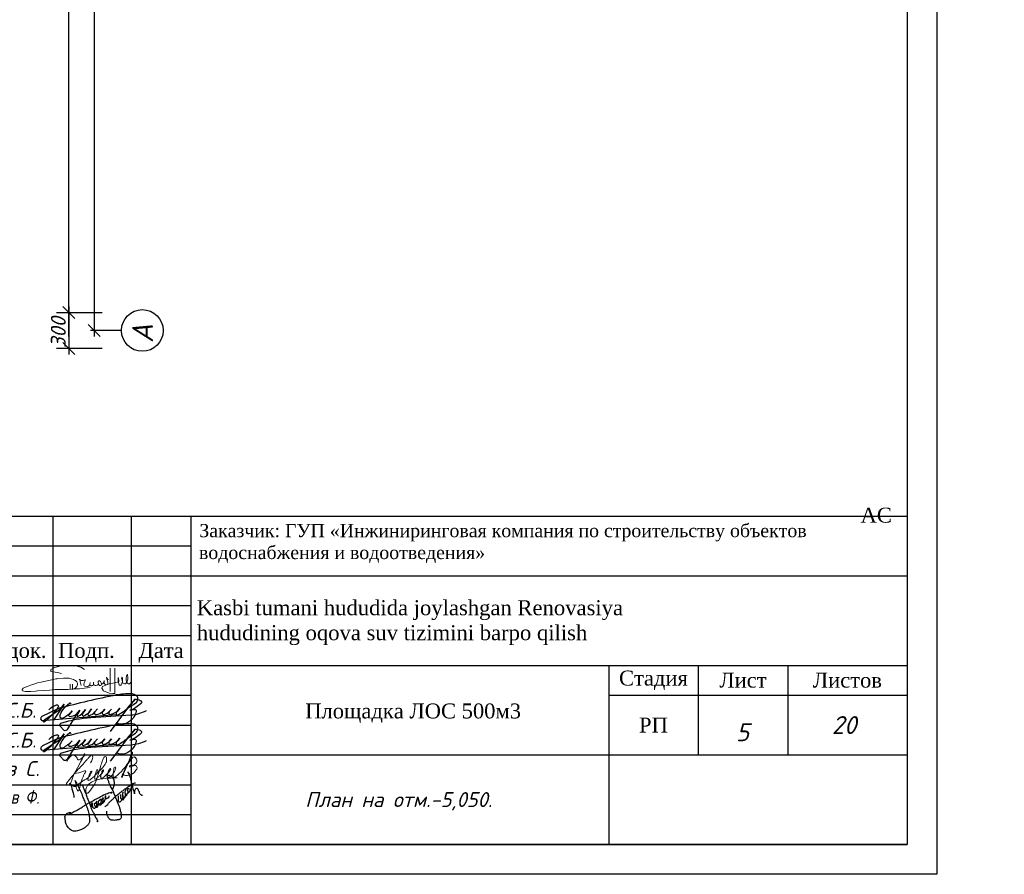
# Model space of a CAD drawing. Extents: x -119078 to 1619993, y 264752 to 340742.
# Tile 53 of 220: x 403645 to 420141, y 297220 to 311533. Entities that reach past the tile are written whole.
import ezdxf
from ezdxf.enums import TextEntityAlignment as Align

# ---------------------------------------------------------------- set-up
doc = ezdxf.new("R2010")
doc.units = 0
doc.header["$MEASUREMENT"] = 0
doc.linetypes.add('CONTI', pattern=[0])
doc.layers.get('0').update_dxf_attribs({"color": 250, "linetype": 'CONTI'})
for name, color, linetype in [('BC-Form$1$SHEET-TEXT', 7, 'Continuous'), ('PDF _Геометрия', 250, 'Continuous'), ('PDF _Текст', 7, 'Continuous'), ('SHTAMP', 250, 'Continuous')]:
    doc.layers.add(name, color=color, linetype=linetype)
doc.layers.add('Графа', color=7, linetype='Continuous', lineweight=30)
doc.layers.add('НАДПИСИ', color=7, linetype='Continuous', lineweight=13)
doc.layers.add('ПОДПИСИ', color=7, linetype='Continuous', lineweight=25, true_color=0xffffff)
doc.styles.add('ICOCPEUR', font='isocpeui.ttf')
doc.styles.add('ISO', font='times.ttf')
doc.styles.add('PDF ISOCPEUR Italic', font='isocpeui.ttf')
doc.styles.add('style2', font='times.ttf', dxfattribs={"height": 350})
doc.styles.add('ГОСТ 250', font='isocpeui.ttf', dxfattribs={"height": 250})
doc.styles.add('ГОСТ 300', font='isocpeui.ttf', dxfattribs={"height": 250})
doc.styles.add('ГОСТ 350', font='isocpeui.ttf', dxfattribs={"height": 350})

# ---------------------------------------------------------------- blocks, each defined once
blk = doc.blocks.new('подпис')
at = {"layer": 'ПОДПИСИ', "color": 5, "lineweight": 25}
for points in [[(11455381.02076253, 532518.8265893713), (11455520.01904331, 532605.2702562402, 0.1790300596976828), (11455562.38426757, 532677.7809668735, 0.2639526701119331), (11455545.66076253, 532730.5065893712, 0.1902036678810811), (11455439.45901756, 532772.4229382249, 0.04243607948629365), (11455181.10076253, 532752.0665893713, 0.01389890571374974), (11454173.66076253, 532516.8665893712), (11454115.122983, 532492.9723789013), (11453881.62076253, 532379.6665893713, 0.2217818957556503), (11453846.71110048, 532334.3072421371, 0.2704920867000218), (11453871.59758817, 532304.8980453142), (11455179.16571194, 532409.5663401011)], [(11453991.38076253, 532491.3865893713, -0.1634131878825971), (11454128.58076253, 532575.6665893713, -0.667805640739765), (11454157.77631411, 532540.4816576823, -0.07943418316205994), (11453916.90076253, 532275.7865893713, -0.8665421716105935), (11453897.75835008, 532296.8279901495), (11453922.78076253, 532318.9065893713), (11454157.98076253, 532477.6665893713), (11454199.402983, 532506.6923789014), (11454263.82076253, 532591.3465893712), (11454071.74076253, 532309.1065893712)], [(11454383.13191177, 532593.1715958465, 0.6195339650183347), (11454359.7346624, 532609.2129194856), (11454272.62677659, 532534.0152307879, 0.1142519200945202), (11454185.42076253, 532395.3465893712, 0.2155377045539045), (11454192.20979691, 532352.8259456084, 0.2402728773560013), (11454244.70532085, 532349.124356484, 0.088579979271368), (11454402.98076253, 532469.8265893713), (11454351.11930181, 532410.1073315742), (11454341.92672384, 532399.5219387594, 0.5390945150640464), (11454362.38253118, 532374.4334744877, 0.1119156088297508), (11454481.38076253, 532411.0265893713), (11454538.22076253, 532483.5465893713), (11454481.38076253, 532411.0265893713), (11454316.88571881, 532145.5914051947, -0.3584232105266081), (11454263.82076253, 532124.8665893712), (11454185.42076253, 532207.1865893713, -0.4021260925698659), (11454220.70076253, 532260.1065893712, -0.05884634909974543), (11454732.26076253, 532356.1465893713), (11455437.86076253, 532399.2665893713, 0.09127989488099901), (11455712.26076253, 532475.7065893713)], [(11454538.22076253, 532483.5465893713), (11454488.44919385, 532397.7542070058, 0.6452880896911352), (11454509.57958188, 532375.5303088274, 0.1289702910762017), (11454636.22076253, 532493.3465893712), (11454593.66471792, 532430.2462473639), (11454582.42349859, 532413.578232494, 0.6938576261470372), (11454605.04768595, 532386.9903729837, 0.1002803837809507), (11454700.90076253, 532446.3065893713), (11454745.98076253, 532507.0665893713), (11454700.90076253, 532446.3065893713), (11454684.07896387, 532423.6337303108, 0.6318076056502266), (11454708.26387874, 532389.2855289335, 0.1426768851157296), (11454804.78076253, 532452.1865893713), (11454847.90076253, 532505.1065893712), (11454804.78076253, 532452.1865893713, 0.2019410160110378), (11454796.94076253, 532428.6665893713, 0.5360950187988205), (11454830.26112056, 532405.1456650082, 0.09716650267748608), (11454943.94076253, 532461.9865893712), (11454981.18076253, 532503.1465893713), (11454943.94076253, 532461.9865893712, 0.1970871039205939), (11454931.50490046, 532430.8969341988, 0.4881573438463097), (11454969.61588562, 532408.5758270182, 0.09308930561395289), (11455063.50076253, 532465.9065893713), (11455098.78076253, 532503.1465893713), (11455063.50076253, 532465.9065893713, 0.2268041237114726), (11455047.82076253, 532430.6265893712, 0.3554158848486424), (11455072.65359272, 532410.4224256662, 0.1279368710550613), (11455200.70076253, 532467.8665893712), (11455245.78076253, 532516.8665893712), (11455200.70076253, 532467.8665893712, 0.1962325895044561), (11455176.61503475, 532419.8081579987, 0.5294087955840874), (11455206.4873876, 532399.5025652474, 0.06123247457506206), (11455381.02076253, 532518.8265893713), (11455512.34076253, 532675.6265893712), (11455381.02076253, 532518.8265893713), (11455075.26076253, 532109.1865893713)], [(11455512.34076253, 532675.6265893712, -0.1430989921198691), (11455604.46076253, 532656.0265893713, -0.4709364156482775), (11455617.20360619, 532603.8353161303, -0.1267238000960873), (11455422.18076253, 532481.5865893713), (11455496.66076253, 532497.2665893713, -0.5178320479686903), (11455533.44071973, 532462.0553827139, -0.1764750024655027), (11455420.31685878, 532289.3910754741, -0.1730786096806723), (11455270.70117688, 532232.9431715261, -0.1633059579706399), (11455188.27827521, 532260.6010775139)]]:
    blk.add_lwpolyline(points, format="xyb", dxfattribs=at)
blk.add_lwpolyline([(11454115.122983, 532492.9723789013), (11454173.66076253, 532516.8665893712)], dxfattribs=at)
blk = doc.blocks.new('A$C6E532752')
at = {"color": 5, "lineweight": 25}
for points in [[(2742.715320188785, 2429.273912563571), (2708.79121605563, 2488.231917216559), (2682.243141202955, 2516.236865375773), (2685.192927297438, 2488.231917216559), (2725.016603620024, 2429.273912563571), (2736.815747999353, 2401.270351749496), (2758.937579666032, 2329.046553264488), (2784.012325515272, 2236.190158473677), (2801.711042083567, 2186.076478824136), (2816.459972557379, 2124.170365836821), (2835.632018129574, 2047.526485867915), (2868.082793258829, 1947.2991265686), (2878.40548054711, 1889.815869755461), (2884.305052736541, 1839.70219010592), (2893.154411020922, 1773.375995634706), (2934.451416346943, 1684.939682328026), (2949.200346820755, 1649.565157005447), (2956.576376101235, 1618.613487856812), (2962.475948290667, 1587.660431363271), (2966.899063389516, 1625.983065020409), (2966.899063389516, 1656.934734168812), (2971.325306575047, 1687.887790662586), (2987.547566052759, 1767.479778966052), (3018.521884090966, 1820.54156694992), (3030.321028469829, 1830.859252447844), (3087.843421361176, 1813.171989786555), (3105.542137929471, 1777.797464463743), (3118.814611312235, 1748.319155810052), (3152.73871544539, 1695.25736782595), (3166.011188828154, 1642.195579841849), (3207.308194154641, 1584.712323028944), (3241.232298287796, 1543.442968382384), (3278.103060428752, 1531.651922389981), (3307.604049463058, 1534.59864337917)], [(384.9447256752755, 1433.355747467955), (380.4371522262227, 1569.275334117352), (320.9159117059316, 1748.782529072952), (257.8943417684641, 1943.563006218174), (210.2629601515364, 2040.162458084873), (245.4476833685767, 2007.407240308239), (286.797866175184, 1974.50357660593), (353.4136081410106, 1930.885446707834), (398.5925695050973, 1917.876311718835), (436.1139737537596, 1916.346070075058), (474.3986312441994, 1940.834098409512), (484.3553323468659, 1982.15478482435), (467.2665927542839, 2067.42378927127), (447.6659992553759, 2120.062437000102), (426.8423237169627, 2156.786849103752), (466.0403826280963, 2093.131293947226), (506.4646516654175, 2007.440536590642), (555.4630073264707, 1921.751166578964), (602.0120708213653, 1822.594837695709), (711.4200437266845, 1592.3399463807), (748.6536639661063, 1490.507428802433), (825.079086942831, 1290.758868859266), (868.1903827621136, 1186.968807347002), (942.7295692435, 996.3323300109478), (981.9213719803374, 874.9174363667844), (1013.277316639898, 753.5011553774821), (1032.871653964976, 630.1273304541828), (1048.549626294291, 522.4207937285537), (1042.653182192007, 416.0044879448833), (1007.380872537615, 308.2965638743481), (928.9972670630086, 226.0478097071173), (815.3382238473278, 135.966105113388), (703.6404912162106, 81.13267743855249), (535.1148010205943, 12.59228019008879), (401.8614204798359, 0.8414672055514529), (313.6806463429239, 18.46629933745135), (227.4580547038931, 71.34079573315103), (137.3159699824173, 159.4649563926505), (35.41540601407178, 347.4640906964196), (11.90157560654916, 492.3792229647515), (7.982082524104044, 660.7932065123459), (74.6072087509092, 750.8762984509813), (213.738264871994, 813.5426765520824), (217.1603921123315, 816.5337925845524), (215.9310538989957, 774.7538949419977), (182.72953787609, 707.170765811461), (202.4052054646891, 721.9154695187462), (286.0189724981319, 778.440070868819), (362.2535821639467, 822.6769566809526), (423.7330051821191, 853.3969391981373), (562.67950416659, 928.3538075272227), (731.611845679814, 1029.086160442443), (844.8955184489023, 1104.559121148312), (993.6704669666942, 1191.516524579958), (1118.065104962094, 1256.632954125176), (1274.050294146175, 1345.427202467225), (1396.471109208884, 1406.596635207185), (1522.839570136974, 1481.578475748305), (1750.173297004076, 1594.364082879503), (1859.184002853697, 1631.997206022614), (1961.954175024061, 1660.028513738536), (1990.666886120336, 1660.028513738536), (2000.420261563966, 1660.124240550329), (1991.020359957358, 1645.251901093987), (1976.91894350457, 1626.464473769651), (1958.119140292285, 1607.675659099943)], [(2046.206071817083, 1804.097365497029), (2069.547857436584, 1871.953801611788), (2101.376143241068, 1944.051351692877), (2114.107457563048, 2003.425559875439), (2114.107457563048, 2056.438790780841), (2099.25530021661, 2124.295226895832), (2073.789543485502, 2221.839460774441), (2014.377786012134, 2300.299375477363), (1903.424538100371, 2359.967700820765), (1855.492860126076, 2375.934655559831), (1800.904612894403, 2377.265119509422), (1790.253476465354, 2367.951871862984), (1791.582913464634, 2336.01796238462), (1799.57204780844, 2288.117098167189), (1807.561182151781, 2236.22345475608), (1818.21231858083, 2190.984905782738), (1846.174288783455, 2131.108478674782), (1864.814559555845, 2060.586952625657), (1890.11139958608, 2014.017939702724), (1957.493522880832, 1857.665534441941), (2008.612721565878, 1770.394591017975), (2053.344366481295, 1685.251834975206), (2112.981346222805, 1540.50873349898), (2153.45253656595, 1434.079941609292), (2221.707396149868, 1250.395450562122), (2279.217276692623, 1118.424248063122), (2326.076020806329, 992.838995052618), (2364.495186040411, 847.3897349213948), (2392.18501266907, 704.7762081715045), (2398.575694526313, 623.8898268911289), (2394.315239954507, 570.6754309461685), (2362.364958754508, 528.1047465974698), (2328.284450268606, 504.6905233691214), (2294.207069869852, 489.7904370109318), (2253.735879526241, 483.4044875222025), (2187.708217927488, 477.0185380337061), (2145.106800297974, 466.3762137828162), (2062.037320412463, 466.3762137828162), (2017.308803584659, 466.3762137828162), (1987.488749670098, 466.3762137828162), (1944.890460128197, 487.6608622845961), (1912.940178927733, 508.9468981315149), (1883.120125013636, 532.3611213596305), (1855.430298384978, 574.933193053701), (1823.480017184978, 638.7899132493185), (1801.789861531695, 681.5048814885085), (1783.011954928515, 738.8327556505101), (1780.881727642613, 757.9906041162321), (1778.751500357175, 800.5612884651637), (1777.106126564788, 847.8877918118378)], [(794.7804357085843, 1929.900431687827), (766.0395718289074, 1944.260840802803), (746.8800386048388, 1957.823526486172), (731.7119444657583, 1968.993041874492), (756.4613692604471, 1918.732303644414), (777.2162268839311, 1862.088390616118), (824.318961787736, 1731.250649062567), (861.039575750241, 1649.877309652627), (906.7722085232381, 1551.504830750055), (928.4811326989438, 1464.719458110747), (970.625849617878, 1361.34282543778), (998.7223275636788, 1298.80685777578), (1019.154992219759, 1250.309435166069), (1060.086011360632, 1147.851224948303), (1085.626842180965, 1069.99896739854), (1109.891413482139, 993.4244546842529), (1161.07317390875, 879.343067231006), (1222.374295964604, 765.7569619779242), (1251.747033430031, 693.0101343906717), (1282.396030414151, 624.0937666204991), (1324.575156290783, 550.9806799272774), (1376.936205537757, 469.3007372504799), (1387.149409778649, 436.922877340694), (1385.547829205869, 415.3011039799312), (1368.718720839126, 405.6909644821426), (1364.711641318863, 408.8943443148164)], [(1706.752320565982, 1035.527603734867), (1747.010800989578, 1085.469252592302), (1819.194537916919, 1143.732197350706), (1891.378274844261, 1238.063339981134), (1978.830204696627, 1312.974425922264), (2059.344037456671, 1390.658814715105), (2164.841901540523, 1487.764647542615), (2228.695542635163, 1541.866944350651), (2392.679250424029, 1676.708563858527), (2462.088374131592, 1723.874135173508), (2559.259270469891, 1807.107904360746), (2641.158845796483, 1859.822856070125), (2721.67267855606, 1912.537807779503), (2859.249075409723, 2009.382819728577), (2948.427709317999, 2051.158555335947), (2988.836337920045, 2062.297549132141), (2996.09037180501, 2054.603333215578)], [(2396.720738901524, 1571.303632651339), (2369.888008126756, 1531.973786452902), (2367.204109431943, 1503.370892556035), (2362.730944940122, 1468.511072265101), (2364.520210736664, 1422.924299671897), (2379.725841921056, 1396.109693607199), (2400.299270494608, 1370.187150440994), (2431.398803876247, 1345.60395172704), (2460.224034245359, 1344.265994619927), (2479.902829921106, 1343.372544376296), (2493.31919530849, 1364.823674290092), (2508.524826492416, 1391.639667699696), (2559.509517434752, 1447.058555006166), (2580.145507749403, 1567.162407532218), (2580.145507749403, 1600.253362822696), (2569.27227713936, 1620.793007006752), (2560.820185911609, 1642.187255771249), (2559.131018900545, 1670.899749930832), (2569.27227713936, 1697.923845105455), (2582.228813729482, 1730.014524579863), (2598.013141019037, 1762.173183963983), (2617.729473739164, 1772.306352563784)], [(2574.439897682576, 1490.590253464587), (2602.630197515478, 1514.841461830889), (2618.361347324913, 1528.061473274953), (2634.092497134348, 1554.502883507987), (2640.886702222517, 1569.151860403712), (2659.855822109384, 1603.655766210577), (2699.898064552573, 1635.589042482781), (2712.479230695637, 1645.877593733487), (2727.922596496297, 1665.883110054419), (2741.651770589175, 1684.746841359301), (2773.010843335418, 1745.149072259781), (2779.326451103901, 1787.033020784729), (2781.62246700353, 1808.263562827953), (2782.194906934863, 1823.180297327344), (2775.306859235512, 1789.902050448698), (2777.60287513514, 1775.558289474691), (2793.678114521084, 1754.902108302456), (2801.141730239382, 1748.591075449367), (2814.92408181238, 1745.722045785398), (2841.906960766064, 1748.591075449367)], [(2581.894117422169, 1587.58870016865), (2613.544093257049, 1576.288363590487), (2640.120320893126, 1580.243684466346), (2650.302244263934, 1592.112421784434), (2661.610278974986, 1605.675107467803), (2679.143206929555, 1630.540493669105), (2687.057267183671, 1672.92666111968), (2683.10023705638, 1709.094747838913), (2674.61686495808, 1730.56946261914), (2671.78907425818, 1756.000885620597), (2669.530595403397, 1791.691725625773), (2677.447783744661, 1808.080433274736), (2687.626579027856, 1818.252447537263), (2704.027139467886, 1819.947783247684), (2712.510511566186, 1817.687798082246)], [(1178.186938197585, 1041.131090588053), (1183.880056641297, 1072.840250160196), (1175.743902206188, 1086.660982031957), (1165.981142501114, 1109.427315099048), (1170.864086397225, 1133.81822927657), (1174.930599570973, 1159.0235150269), (1176.560332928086, 1187.47935034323), (1170.050783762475, 1192.358643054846), (1154.591777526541, 1193.984611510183), (1138.319468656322, 1180.975476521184), (1125.303498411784, 1161.462467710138), (1119.607251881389, 1141.949458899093), (1126.930103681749, 1111.866267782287), (1137.506166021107, 1084.222029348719), (1154.591777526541, 1051.699885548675), (1189.576303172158, 1015.112820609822), (1234.323588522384, 985.0296294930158), (1242.459742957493, 980.1517241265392), (1267.681508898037, 978.5257556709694), (1299.409695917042, 1006.982978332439), (1323.004856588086, 1037.877766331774), (1339.27716545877, 1067.147973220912), (1359.747367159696, 1125.825734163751), (1356.481644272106, 1168.264620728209), (1352.39636257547, 1190.2998229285), (1349.130639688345, 1210.703507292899), (1349.130639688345, 1234.37161467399), (1349.130639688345, 1252.326634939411), (1349.130639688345, 1274.363224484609), (1336.0646200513, 1239.268942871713), (1332.795769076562, 1222.945440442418), (1331.162907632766, 1213.967930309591), (1302.581576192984, 1209.071989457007), (1299.312725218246, 1204.17466125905), (1291.964848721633, 1181.322312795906), (1255.212953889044, 1175.609225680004), (1246.229087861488, 1151.125359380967), (1261.747527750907, 1109.502231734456), (1274.813547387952, 1085.018365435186), (1289.512428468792, 1051.556989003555), (1310.745883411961, 1034.41772765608), (1336.0646200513, 1025.440217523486), (1363.013090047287, 1023.807312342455), (1376.082237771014, 1036.866391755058), (1388.331826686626, 1049.924083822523), (1399.764984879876, 1067.879104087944), (1415.280296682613, 1090.731452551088), (1431.61516729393, 1156.02268757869), (1431.61516729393, 1173.977707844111), (1429.982305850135, 1222.129681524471), (1430.798736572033, 1266.201473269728), (1434.064459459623, 1281.707829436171), (1437.333310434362, 1297.214185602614), (1451.290834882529, 1311.666159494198), (1473.4251788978, 1314.123147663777), (1479.162090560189, 1328.869238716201), (1484.082571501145, 1345.25378432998), (1525.889455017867, 1340.338420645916), (1526.709013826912, 1343.615329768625), (1545.565122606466, 1371.470444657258), (1545.565122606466, 1380.481251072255), (1542.286887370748, 1322.31542047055), (1532.449053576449, 1233.837486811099), (1507.856033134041, 1193.694656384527), (1490.639041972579, 1173.214668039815), (1470.143815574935, 1154.371746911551), (1447.189912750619, 1141.264110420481), (1418.499098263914, 1133.8903712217), (1395.545195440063, 1131.433383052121), (1372.591292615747, 1136.348746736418), (1360.294782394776, 1149.456383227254)], [(1431.63023398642, 1173.11633534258), (1448.009471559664, 1156.830122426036), (1470.143815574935, 1132.251916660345), (1479.981649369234, 1124.879564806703), (1492.278159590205, 1119.144280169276), (1505.394228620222, 1118.325746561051), (1513.592944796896, 1124.879564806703), (1520.972102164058, 1130.613462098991), (1537.366406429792, 1144.54101954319), (1550.482475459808, 1156.010201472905), (1574.25593709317, 1180.58701989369), (1593.931604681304, 1206.803680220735), (1602.949879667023, 1225.645214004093), (1607.04767371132, 1238.752850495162), (1609.506350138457, 1252.680407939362), (1617.705066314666, 1282.172590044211), (1622.622419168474, 1317.400056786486), (1625.903782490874, 1344.435250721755), (1633.279811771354, 1391.131899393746), (1630.821135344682, 1422.262536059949), (1630.821135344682, 1442.7439117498), (1617.705066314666, 1418.985626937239), (1610.325908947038, 1398.504251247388), (1600.491203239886, 1381.301172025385), (1602.949879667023, 1340.338420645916), (1617.705066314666, 1316.581523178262), (1634.922057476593, 1296.918681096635), (1651.316361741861, 1291.184783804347), (1665.251989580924, 1290.364862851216), (1717.735034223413, 1369.107795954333), (1718.554593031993, 1380.576977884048), (1720.193710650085, 1402.696808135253), (1731.67066206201, 1431.370456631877), (1740.688937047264, 1451.031911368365), (1743.970300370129, 1470.693366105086), (1744.789859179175, 1490.354820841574), (1738.230260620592, 1507.559287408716), (1729.211985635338, 1509.197741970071), (1727.572868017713, 1503.462457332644), (1719.374151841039, 1486.259378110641), (1712.817681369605, 1470.693366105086), (1704.618965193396, 1444.478093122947), (1704.618965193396, 1428.093547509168), (1716.095916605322, 1412.527535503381), (1732.493348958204, 1404.335262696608), (1746.428976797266, 1399.419899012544), (1762.823281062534, 1396.142989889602), (1784.95762507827, 1398.599978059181), (1798.893252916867, 1408.430705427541), (1821.847155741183, 1416.622978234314), (1834.9632247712, 1425.635171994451), (1857.09756878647, 1434.647365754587), (1868.574520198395, 1444.478093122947), (1877.592795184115, 1455.127354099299), (1880.871030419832, 1470.693366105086), (1880.871030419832, 1480.524093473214), (1877.592795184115, 1493.631729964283), (1875.134118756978, 1503.462457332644)], [(1530.306610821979, 1229.293488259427), (1542.302527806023, 1211.813383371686), (1557.057714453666, 1204.441031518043), (1585.428251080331, 1194.20264315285), (1591.067052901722, 1202.197102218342), (1608.705559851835, 1199.525667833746), (1619.362952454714, 1205.259565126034), (1644.775531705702, 1223.283952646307), (1669.368552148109, 1249.499225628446), (1675.928150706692, 1260.148486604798), (1684.943297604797, 1281.449783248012), (1698.13667327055, 1313.373595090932), (1704.257351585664, 1323.816470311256), (1703.799406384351, 1324.04960184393)], [(2278.707398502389, 1501.604802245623), (2264.61536631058, 1460.76136254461), (2268.841411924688, 1419.916535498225), (2261.796959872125, 1363.580613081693), (2264.61536631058, 1307.243303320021), (2278.707398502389, 1264.990320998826), (2318.16821672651, 1252.315536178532), (2344.947770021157, 1253.723691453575), (2408.366607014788, 1314.285467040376), (2443.601379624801, 1367.805078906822), (2453.467366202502, 1397.381889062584), (2474.606978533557, 1467.802138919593), (2471.788572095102, 1514.280974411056), (2466.151759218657, 1559.350267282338), (2460.514946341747, 1587.517534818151), (2460.514946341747, 1626.95420658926), (2468.970165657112, 1643.854844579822), (2485.880604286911, 1657.939172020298), (2454.349486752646, 1623.496942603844), (2449.926371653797, 1577.542523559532), (2446.388505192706, 1520.098112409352), (2450.81162029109, 1481.213603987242), (2482.646162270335, 1457.352655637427), (2515.365952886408, 1453.817700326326), (2550.556932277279, 1457.118194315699), (2569.422425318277, 1493.16280732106), (2573.864308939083, 1512.016827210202), (2589.401517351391, 1561.370241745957), (2589.723710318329, 1562.176289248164)]]:
    blk.add_spline(points, degree=3, dxfattribs=at)
blk = doc.blocks.new('A$C194E077B')
at = {"color": 5, "lineweight": 20}
for points in [[(-162.2544096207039, 199.7434229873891), (-240.4484645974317, 220.6954568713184), (-363.7708476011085, 241.0990534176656), (-363.7708476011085, 276.1616470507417), (-310.3631611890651, 306.9965891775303), (-248.3861532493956, 323.603278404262), (-145.3415479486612, 351.2139971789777), (-37.20661012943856, 351.2139971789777), (76.14627316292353, 351.2139971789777), (194.5864970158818, 319.4780348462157), (265.6846752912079, 278.4294824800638)], [(835.2751156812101, 300.1175734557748), (835.2751156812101, -170.9497752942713), (798.7631466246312, -176.9175655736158), (728.5535804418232, -165.4817502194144), (620.1258657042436, -121.4862891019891), (592.9732395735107, -75.04949680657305), (601.8662064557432, -42.03351798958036), (665.1668836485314, -20.08791127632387), (729.7600514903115, 6.524556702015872), (797.6828921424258, 16.8188391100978), (885.2531333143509, 35.54044824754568), (885.2531333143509, 35.54044824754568), (904.7859178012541, 45.17574729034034)], [(747.6666440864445, 298.6816550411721), (746.2527769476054, -137.625113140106)], [(42.05177246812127, -99.20019937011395), (83.06963820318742, -75.51852354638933), (95.62863474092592, -68.2675835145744), (110.4253241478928, -53.47089410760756), (122.3907353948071, -41.50548286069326), (130.8750715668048, -26.81018154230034), (136.7864069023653, -4.748777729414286), (136.7864069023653, 21.53364607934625), (124.8524340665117, 42.20389336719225), (109.6659834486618, 57.39034398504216), (99.92591582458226, 67.1304116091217), (80.30695065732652, 78.45742642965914), (58.30450778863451, 91.16054274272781), (13.0961304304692, 103.2740909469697), (-18.90538802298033, 111.8488719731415), (-86.595019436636, 111.8488719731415), (-126.6805462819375, 111.8488719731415), (-230.8532248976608, 105.0649502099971), (-248.8390005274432, 100.2456761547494), (-271.038254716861, 100.2456761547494), (-316.8142624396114, 87.98003185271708), (-347.8845914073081, 79.65476229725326), (-409.2683891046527, 69.94344542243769), (-436.2532585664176, 65.67426319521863), (-496.8529337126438, 49.43662917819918), (-542.8993285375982, 37.09853487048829), (-616.9775303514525, 24.26447264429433), (-665.3555747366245, 4.769887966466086), (-728.1785342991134, -12.06347331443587), (-786.7814659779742, -36.63670061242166), (-841.0117928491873, -57.69081082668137), (-858.5049702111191, -64.48227430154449), (-880.3153924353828, -77.07452744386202), (-894.0726033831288, -90.83173839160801), (-904.4079418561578, -101.167076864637), (-904.4079418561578, -112.2755301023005), (-893.9757900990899, -122.7076818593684), (-871.1194254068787, -130.2353718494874), (-840.4398756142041, -134.081221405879), (-808.3811494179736, -134.2097729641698), (-760.2624158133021, -134.2097729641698), (-736.7498630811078, -134.2097729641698), (-653.585880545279, -127.3688624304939), (-611.7686853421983, -123.9290597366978), (-490.563826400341, -116.1595425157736), (-388.5334769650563, -108.7773857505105), (-287.3057848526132, -101.6620965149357), (-158.1883137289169, -96.81179389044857), (-38.8776144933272, -96.81179389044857), (84.74035741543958, -89.47234771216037), (174.1118179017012, -89.47234771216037), (221.6060949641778, -81.85631366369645), (269.1003720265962, -75.20553888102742), (318.1073958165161, -67.04295659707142), (369.2320238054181, -63.11284620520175), (369.2320238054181, -63.11284620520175)], [(0, 0), (0, -92.172981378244)], [(41.15087875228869, 2.42133409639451), (41.23947148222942, -97.7932527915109)], [(203.088096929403, -24.0591691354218), (196.4213109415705, 0.8216148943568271), (190.8937137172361, 21.45088857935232), (184.7601887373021, 44.34151543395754), (184.7601887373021, 65.27444187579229), (175.5787288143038, 81.17719695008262), (168.5294168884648, 93.38696336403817), (188.5064732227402, 73.40990702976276), (200.4919787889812, 70.19840049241), (219.7813791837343, 70.19840049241), (241.5791639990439, 70.19840049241), (258.7997285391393, 74.8126368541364), (272.1971487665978, 78.4024647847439), (279.1524812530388, 90.44945403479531), (279.1524812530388, 70.04889638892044), (274.1359315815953, 51.32687813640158), (262.4684565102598, 26.24771665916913), (251.8804355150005, -0.2958822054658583), (251.8804355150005, -16.47008694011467), (261.2771289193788, -32.74563733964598), (282.259291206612, -44.85969438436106), (302.7043217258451, -50.33792380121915), (328.7434857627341, -43.36075082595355), (346.7897109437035, -32.94175785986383), (360.7508457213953, -18.98062308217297), (368.155257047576, -6.155806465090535), (370.6627580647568, 33.08915586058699), (368.155257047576, -6.155806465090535), (372.2777313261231, -21.54108992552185), (382.0610925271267, -27.18951614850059), (392.163115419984, -33.02192178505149), (406.2885427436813, -29.23702494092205), (418.3444147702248, -26.00666376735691), (432.7706854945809, -11.58039304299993), (437.5745841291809, -3.259796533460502), (437.5745841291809, 38.88784123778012), (437.5745841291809, -3.259796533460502), (452.5390460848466, -18.2242584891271), (463.8060653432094, -24.72927509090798), (477.4434255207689, -24.72927509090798), (504.2163590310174, -20.03774645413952), (520.7946595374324, -3.459445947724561), (527.8734682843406, 8.801410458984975), (524.1269463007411, 22.78362085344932), (521.7185289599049, 40.9794443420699), (521.7185289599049, 47.73200879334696), (525.9580116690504, 54.5381206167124), (534.7997369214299, 63.37984586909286), (549.1751194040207, 63.37984586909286), (568.560710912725, 48.85369395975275), (579.0630990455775, 24.73178537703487), (585.3898042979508, 1.120199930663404), (580.3427368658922, -17.71571215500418), (565.4721935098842, -26.30122436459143), (548.660719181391, -26.30122436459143), (530.5041369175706, -8.144642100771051), (527.8734682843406, 8.801410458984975)], [(592.8985166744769, 1.864389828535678), (614.8021364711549, 19.86218934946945), (620.7994601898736, 30.24985873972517), (635.0700924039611, 44.52049095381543), (637.1924162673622, 69.8023532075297), (635.0700924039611, 44.52049095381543), (635.0700924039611, 19.37587776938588), (645.8683202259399, 0.672798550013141), (664.0536994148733, -9.826535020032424), (679.5393743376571, -9.826535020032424), (701.1637827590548, 0.2518442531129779), (704.6022413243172, 13.08434631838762), (704.6022413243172, 34.95036695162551), (698.5661520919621, 65.94750181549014), (686.3942246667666, 94.19598949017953), (679.7147308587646, 121.9397105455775)], [(681.6744153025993, 122.8952947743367), (690.7926054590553, 107.1021261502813), (705.0528414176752, 87.22385435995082), (717.383672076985, 87.22385435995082)], [(898.0572597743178, 116.2493360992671), (898.0572597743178, 60.11319226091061), (905.7786058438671, 31.29673642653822), (917.1929428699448, -11.30214928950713)], [(909.9510945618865, 54.70704719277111), (903.4646544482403, 116.2431989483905)], [(951.5736010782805, -13.16716199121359), (967.4217099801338, 14.28256783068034), (977.8299313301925, 53.12657872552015), (977.8299313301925, 112.2285032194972), (972.6938103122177, 131.3967678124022)], [(962.3765172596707, 113.5266920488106), (966.7742989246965, 97.11394743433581), (977.8299313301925, 53.12657872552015), (986.705751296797, 20.00156765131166), (1013.03803035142, 4.798619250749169), (1031.839896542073, 9.836564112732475), (1060.60747799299, 38.6041455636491), (1075.853176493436, 95.50186696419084), (1075.853176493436, 122.5859678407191), (1073.676376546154, 180.1113364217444)], [(1063.925040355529, 182.080066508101), (1055.681247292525, 151.3138119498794), (1045.44982268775, 113.1296154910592), (1045.44982268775, 80.16596012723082), (1054.694882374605, 45.66292765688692), (1069.736477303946, 19.61012101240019), (1087.975179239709, 9.080001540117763), (1109.252766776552, 9.080001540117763), (1131.614045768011, 31.44128053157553), (1138.474853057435, 57.04616191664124), (1138.474853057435, 93.35557849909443)]]:
    blk.add_lwpolyline(points, dxfattribs=at)
for centre, radius, start, end in [((680.8262248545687, 122.1475150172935), 1.130752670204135, 41.39997294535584, 190.5897412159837), ((900.7601133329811, 115.5028211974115), 2.804050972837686, 15.30983531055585, 164.5601084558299), ((899.2257711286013, 54.35408662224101), 10.73112966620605, 301.2070641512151, 10.14962501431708), ((978.7416052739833, 116.0060813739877), 16.55184210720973, 111.9119975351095, 188.6150681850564), ((1068.241640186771, 178.3265749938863), 5.720291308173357, 18.18012315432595, 138.9914690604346), ((934.8374322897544, -3.86241744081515), 19.14882808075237, 202.8625354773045, 330.9274189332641)]:
    blk.add_arc(centre, radius, start, end, dxfattribs=at)
blk = doc.blocks.new('ПЛДПИС')
at = {"color": 0, "linetype": 'ByBlock', "lineweight": 9}
for points in [[(1768166.622939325, 34601.31946445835), (1768273.62699845, 34709.74903991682), (1768312.465476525, 34692.99817348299), (1768357.246930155, 34634.29305133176), (1768439.246050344, 34683.11757885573), (1768465.416492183, 34729.61629575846), (1768458.364654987, 34729.66768884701), (1768451.992512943, 34715.79374189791), (1768444.483188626, 34692.82212481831), (1768247.755159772, 34290.51834176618), (1768238.529169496, 34262.47630444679), (1768224.403710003, 34235.83281521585), (1768215.062258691, 34223.76418718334), (1768174.938859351, 34212.81532431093), (1768275.898370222, 34380.0365296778), (1768300.106936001, 34411.55562595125), (1768455.696627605, 34579.24271677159), (1768495.193346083, 34626.84841690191), (1768529.199184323, 34664.38879577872), (1768566.591960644, 34702.48480578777), (1768591.767899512, 34709.36195154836), (1768597.872084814, 34695.26931060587), (1768595.82428532, 34655.09085011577), (1768563.116134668, 34579.2007539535)], [(1768291.063409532, 34399.50027035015), (1768434.172300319, 34436.96983485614), (1768461.991874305, 34447.1697227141), (1768479.223889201, 34445.56232186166), (1768464.05928039, 34405.14767185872), (1768449.816181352, 34379.42925822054), (1768442.692453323, 34361.74784884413), (1768432.383743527, 34337.08900760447), (1768424.475751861, 34313.52254286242), (1768403.074068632, 34251.29972782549), (1768390.138075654, 34195.46387086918), (1768376.877484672, 34148.31453933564), (1768362.529817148, 34113.01842225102), (1768319.857161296, 34171.47751365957), (1768389.752479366, 34246.48080567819), (1768422.493307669, 34268.90787471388), (1768476.568285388, 34304.20399179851), (1768516.753082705, 34328.4035756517), (1768535.154957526, 34344.95543055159), (1768555.027326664, 34375.48292510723), (1768567.540688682, 34396.0806188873), (1768581.524545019, 34423.66667923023), (1768583.857729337, 34440.03483117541), (1768567.28362449, 34434.74243653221), (1768560.223073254, 34422.36326302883), (1768555.036040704, 34410.69593847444), (1768547.685747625, 34390.67340989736), (1768536.573167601, 34364.04741618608), (1768531.037573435, 34347.45510289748), (1768523.580533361, 34323.87879692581), (1768520.694007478, 34309.03056823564), (1768518.820488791, 34299.94930015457), (1768519.108052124, 34288.70514847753), (1768544.350448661, 34291.73187334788), (1768563.59976391, 34304.25866529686), (1768592.894189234, 34331.00166029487), (1768637.287868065, 34368.34365968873), (1768668.33599402, 34403.61134655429), (1768685.679112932, 34438.28090534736), (1768685.561473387, 34456.86224050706), (1768678.485672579, 34464.36672489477), (1768654.352137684, 34428.35219804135), (1768645.799307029, 34402.01816081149), (1768637.017732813, 34371.29602860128), (1768632.62585645, 34343.11512059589), (1768631.702168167, 34323.24895822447), (1768635.168177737, 34310.31320850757), (1768651.578894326, 34308.003799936), (1768663.364633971, 34316.55036120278), (1768696.183888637, 34351.19914406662), (1768731.778565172, 34384.23177831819), (1768761.822397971, 34414.72318836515), (1768778.46403663, 34443.59735632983), (1768780.082669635, 34461.61555445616), (1768774.767104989, 34465.77292727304), (1768760.436865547, 34450.29595335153), (1768750.729424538, 34420.03635893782), (1768739.867373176, 34379.61186770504), (1768733.721796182, 34358.56585123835), (1768731.552000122, 34346.71154331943), (1768735.601850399, 34332.54563988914), (1768747.605441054, 34323.0051144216), (1768768.279501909, 34330.20561415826), (1768801.137969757, 34358.41932626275), (1768824.739948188, 34380.39041832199), (1768868.667425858, 34427.64909685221), (1768892.51993295, 34460.51552366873), (1768899.698123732, 34484.58607806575), (1768891.888165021, 34487.25523825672), (1768873.344687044, 34465.24806168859), (1768857.999261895, 34431.27066938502), (1768849.65774672, 34405.33793563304), (1768845.026234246, 34385.65766315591), (1768845.026234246, 34356.94642221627), (1768849.890847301, 34342.35953284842), (1768866.569520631, 34333.79219565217), (1768879.605725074, 34338.52473367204), (1768914.816983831, 34364.45528048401), (1768944.466506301, 34396.31243452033), (1768964.480478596, 34438.17155835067), (1768983.013064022, 34481.51124051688), (1768980.418458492, 34510.77577726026), (1768959.291267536, 34501.88477295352), (1768953.479002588, 34480.33794724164), (1768949.074055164, 34443.72638578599), (1768943.974163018, 34408.50353118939), (1768940.828394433, 34371.12654075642), (1768941.571266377, 34347.03958430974), (1768943.832559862, 34343.58968656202), (1768953.770922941, 34339.01023433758), (1768978.619009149, 34346.90071362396), (1769007.41455566, 34369.64598242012), (1769056.191396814, 34414.19832278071), (1769100.757177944, 34462.82055836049), (1769167.707150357, 34549.08221716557), (1769212.183612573, 34624.31404440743), (1769245.44292628, 34695.54267809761), (1769263.258781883, 34730.56433422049), (1769264.561530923, 34761.08417448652), (1769252.011134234, 34754.11658385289), (1769242.482331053, 34731.58563517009), (1769240.661096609, 34724.39825707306), (1769233.204056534, 34693.13048334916), (1769220.660195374, 34653.1838384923), (1769196.485268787, 34589.24208866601), (1769165.59181705, 34513.65597715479), (1769143.647684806, 34458.63584879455), (1769120.958502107, 34409.19351073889), (1769110.793573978, 34381.75834925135), (1769098.927229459, 34350.36482648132), (1769096.12784398, 34345.21239599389), (1769092.396056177, 34342.48309495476), (1769085.383432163, 34338.66032394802), (1769086.660039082, 34355.31387155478), (1769093.76198201, 34372.51306067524), (1769100.772427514, 34388.80138931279), (1769126.396063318, 34444.7750234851), (1769163.319631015, 34517.98611822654), (1769185.71689336, 34556.4040920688), (1769203.236471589, 34585.35370946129), (1769231.968841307, 34624.57538372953), (1769258.036893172, 34660.50461992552), (1769291.657839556, 34681.03998591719), (1769309.214452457, 34674.31951949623), (1769332.376371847, 34643.33058061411), (1769332.803359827, 34586.30393486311), (1769305.428201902, 34556.84038658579), (1769264.718383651, 34526.20791891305), (1769234.537304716, 34515.45145484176), (1769217.457785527, 34513.81453030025), (1769213.482004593, 34520.8291401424), (1769262.613942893, 34541.407151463), (1769301.91862213, 34539.06821920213), (1769332.265267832, 34526.27134017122), (1769342.502086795, 34499.39712877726), (1769323.33119791, 34458.08364646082), (1769301.164857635, 34425.75192645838), (1769267.018890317, 34400.00508260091), (1769222.686209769, 34379.04982414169), (1769168.171173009, 34370.66728336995), (1769130.454627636, 34373.19647940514), (1769120.607761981, 34380.69330950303), (1769120.607761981, 34410.91791287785)], [(1768636.017147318, 34367.17708131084), (1768796.963206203, 34544.91839505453), (1768831.69630806, 34623.92182271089), (1768811.16067907, 34686.24403457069), (1768787.722088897, 34673.02945001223), (1768772.699083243, 34647.20168937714), (1768752.264658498, 34588.33910755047), (1768722.817737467, 34494.0371640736), (1768702.047875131, 34420.74703919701), (1768681.295536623, 34355.78419627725), (1768651.247346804, 34268.69040682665), (1768486.543433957, 34082.24496575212), (1768485.683897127, 34141.58884797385), (1768626.92142605, 34278.91150822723), (1768814.818130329, 34318.38012930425), (1769006.533913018, 34331.74714941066)]]:
    blk.add_spline(points, degree=3, dxfattribs=at)
blk = doc.blocks.new('A$Cbab827f9')
at = {"layer": 'Графа'}
for p, q in [((-18499.99999999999, 5500), (0, 5500)), ((-18499.99999999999, 5500), (0, 5500)), ((-14314.21462638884, 5500.000000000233), (-14314.21462638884, 2.328306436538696e-10)), ((-12999.99999999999, 5500), (-12999.99999999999, 0)), ((-11999.99999999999, 5500), (-11999.99999999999, 0)), ((0, 5500), (0, 0)), ((0, 5500), (0, 0)), ((-18499.99999999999, 5000), (-11999.99999999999, 5000)), ((-18499.99999999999, 4500), (-11999.99999999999, 4500)), ((-11999.99999999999, 4500), (0, 4500)), ((-18499.99999999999, 4000), (-11999.99999999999, 4000)), ((-18499.99999999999, 3500), (-11999.99999999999, 3500)), ((-18499.99999999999, 3000), (0, 3000)), ((-5000, 3000), (-5000, 0)), ((-3500, 3000), (-3500, 1500)), ((-2000, 3000), (-2000, 1500)), ((-18499.99999999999, 2500), (-11999.99999999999, 2500)), ((-5000, 2500), (0, 2500)), ((-18499.99999999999, 2000), (-11999.99999999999, 2000)), ((-18499.99999999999, 1500), (-11999.99999999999, 1500)), ((-11999.99999999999, 1500), (0, 1500)), ((-18499.99999999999, 1000), (-11999.99999999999, 1000)), ((-18499.99999999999, 500), (-11999.99999999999, 500)), ((-18499.99999999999, 0), (0, 0)), ((-18499.99999999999, 0), (0, 0))]:
    blk.add_line(p, q, dxfattribs=at)
at = {"color": 7, "lineweight": 30, "xscale": 0.8941363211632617, "yscale": 0.8941363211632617, "zscale": 0.8941363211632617}
blk.add_blockref('A$C194E077B', (-14019.8957039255, 2684.002336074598), dxfattribs=at)
at = {"color": 1, "lineweight": 15, "xscale": 0.9504, "yscale": 0.9504, "zscale": 0.9504}
for p in [(-10900253.93872628, -503823.6394794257), (-10900253.93872628, -504323.6394794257)]:
    blk.add_blockref('подпис', p, dxfattribs=at)
at = {"color": 5, "linetype": 'ByBlock', "lineweight": 9}
blk.add_blockref('ПЛДПИС', (-1782243.492759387, -33214.16640504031), dxfattribs=at)
at = {"color": 2, "lineweight": 40, "xscale": 0.3934101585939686, "yscale": 0.3934101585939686, "zscale": 0.3934101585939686}
blk.add_blockref('A$C6E532752', (-14108.95285623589, 221.4745859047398), dxfattribs=at)
at = {"color": 7, "linetype": 'ByBlock', "lineweight": 25, "style": 'ГОСТ 300'}
blk.add_text('20', height=300, dxfattribs=at).set_placement((-1260.695725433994, 1850.237152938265, -2.980232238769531e-08))
at = {"color": 18, "lineweight": 30, "true_color": 0x000000, "insert": (-779.593751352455, 5640.205735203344), "char_height": 300, "attachment_point": 1, "style": 'ISO'}
blk.add_mtext_dynamic_manual_height_columns('\\pi14405.478;{\\C256; \\H0.83333x;\\C7;АС}', width=5530.416411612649, gutter_width=2000, heights=[0], dxfattribs=at)
at = {"insert": (-11883.4171286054, 2361.350008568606), "char_height": 250, "width": 5930.196409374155, "attachment_point": 1, "style": 'ISO'}
blk.add_mtext('\\pxi7.19849;Площадка ЛОС 500м3', dxfattribs=at)
at = {"color": 3, "lineweight": 30, "insert": (-16415.18298993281, 911.2007652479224), "char_height": 230, "width": 2499.021514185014, "attachment_point": 1, "style": 'PDF ISOCPEUR Italic'}
blk.add_mtext('\\pt500;{\\W0.8;\\C7;Насриддинов Ф.}', dxfattribs=at)
at = {"layer": 'BC-Form$1$SHEET-TEXT', "insert": (-15395.38319179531, 1236.588361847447), "char_height": 250, "width": 12000, "attachment_point": 5, "style": 'ГОСТ 350'}
blk.add_mtext('Каршиев С.', dxfattribs=at)
at = {"layer": 'SHTAMP', "style": 'ГОСТ 250'}
for p in [(-16456.41576216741, 2122.716327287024), (-16456.41576216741, 1622.716327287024)]:
    blk.add_text('Жулиев С.Б. ', height=250, dxfattribs=at).set_placement(p)
at = {"layer": 'SHTAMP', "attachment_point": 4, "style": 'style2'}
for s, insert, char_height, width in [('\\pxi0.02539,ql;Заказчик: ГУП «Инжиниринговая компания по строительству объектов водоснабжения и водоотведения» ', (-11863.8644472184, 5040.769967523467), 220, 10364.54547340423), ('{\\H1.00436x;\\C7;Kasbi tumani hududida joylashgan Renovasiya \\Phududining oqova suv tizimini barpo\\C256; qilish}', (-11900.50181027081, 3714.624023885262), 250, 11834.09660776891)]:
    blk.add_mtext(s, dxfattribs=dict(at, insert=insert, char_height=char_height, width=width))
at = {"layer": 'НАДПИСИ', "linetype": 'Continuous', "ltscale": 1000, "style": 'ISO'}
for s, p in [('Nдок.', (-14884.80855599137, 3250)), ('Подп.', (-13749.99999999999, 3250)), ('Дата', (-12499.99999999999, 3250))]:
    blk.add_text(s, height=250, dxfattribs=at).set_placement(p, align=Align.MIDDLE_CENTER)
at = {"layer": 'НАДПИСИ', "linetype": 'Continuous', "ltscale": 1000, "char_height": 250, "attachment_point": 5, "style": 'ISO'}
for s, insert, width in [('Стадия', (-4250, 2750), 1400), ('Лист', (-2750, 2750), 1400), ('Листов', (-1000, 2750), 1900), ('РП', (-4249.999936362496, 2000), 12000)]:
    blk.add_mtext(s, dxfattribs=dict(at, insert=insert, width=width))

msp = doc.modelspace()

# ---------------------------------------------------------------- linework, layer by layer
at = {"layer": 'PDF _Геометрия', "lineweight": -3}
msp.add_lwpolyline([(377016.4763001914, 326913.7500491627), (419012.2403706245, 326913.7500491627), (419012.2403706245, 297220.3749827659), (377016.4763001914, 297220.3749827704)], dxfattribs=at)
at = {"layer": 'PDF _Геометрия', "lineweight": 30}
msp.add_lwpolyline([(379014.6617607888, 326414.203676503), (418512.6939823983, 326414.203676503), (418512.6939823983, 297719.9213554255), (379014.6617607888, 297719.9213554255)], close=True, dxfattribs=at)
at = {"layer": 'PDF _Геометрия', "color": 251, "lineweight": -3, "true_color": 0x535353}
for points in [[(404467.4712540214, 306228.7567330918), (404467.4712540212, 323866.6588914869)], [(404894.7811406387, 323467.9560953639), (404894.7811406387, 306228.7567330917)], [(404467.4712540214, 306728.3031057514), (404467.4712540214, 305928.1822207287)], [(404261.1301198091, 306630.9338975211), (405027.3834780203, 306630.9338975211)], [(404793.1784854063, 306427.7285933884), (404992.1503519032, 306228.7567330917)], [(404261.1301198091, 306029.7848727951), (405027.3834780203, 306029.7848727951)], [(404365.868598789, 306127.1540810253), (404569.0739092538, 305928.1822207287)]]:
    msp.add_lwpolyline(points, dxfattribs=at)
msp.add_lwpolyline([(404365.868598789, 306728.3031057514), (404569.0739092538, 306529.3312454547)], close=True, dxfattribs=at)
at = {"layer": 'PDF _Геометрия', "color": 1, "lineweight": -3}
for points in [[(405350.2599705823, 306326.125941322), (404833.7798064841, 306326.125941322)], [(405778.4842265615, 306326.125941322), (405778.4842265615, 306326.125941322)]]:
    msp.add_lwpolyline(points, dxfattribs=at)
msp.add_circle((405699.5190390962, 306328.242593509), 349.2591862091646, dxfattribs=at)

# ---------------------------------------------------------------- block references
at = {"color": 1, "lineweight": 30}
msp.add_blockref('A$Cbab827f9', (418512.6939823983, 297719.9213554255), dxfattribs=at)

# ---------------------------------------------------------------- texts
at = {"linetype": 'Continuous', "lineweight": 25, "ltscale": 15, "insert": (12863.75952599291, 311222.0174984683), "char_height": 250, "width": 17877.44941089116, "attachment_point": 1, "style": 'ICOCPEUR'}
msp.add_mtext('\\pi4862.31;{\\H1.16667x;\\LАнтисейсмические мероприятия\\P\\pi0;\\H0.71428x;\\l       Для обеспечения сейсмостойкости несущих конструкций и фундаментов соблюдены все условия КМК 2.01.03-19 «Строительство в сейсмических районах».\\P\\pi5355.138;\\H1.4x;\\LАнтикоррозионная защита\\l\\P\\pi0;\\H0.71428x;       Защита конструкций от коррозии должна производиться в соответствии КМК 2.03.11-96 "Защита строительных конструкций от коррозии" ГОСТ 9.402-2004 «Покрытия лакокрасочные. Подготовка (металлических поверхностей перед окрашиванием». Антикоррозионное покрытие должно обеспечивать защиту конструкций. \\P       \\A1;Все несущие металлоконструкции грунтовать и\\A0; окрасить эмалью ПФ-115 (ГОСТ6465-76) за 2 раза по грунтовке ГФ-021 (ГОСТ 25129-82)\\A1;.\\P      Для железобетонных конструкций использовать бетон \\A0;на портландцементе по ГОСТ 10178-85*,\\A1; водонепроницаемости W\\A0;4\\A1; и морозостойкостью F100\\A0;.\\A1;\\P\\A0;       \\A1;Все \\A0;поверхности бетонных и ж.б конструкций, соприкасающиеся с грунтом обмазать \\A1;\\C256;горячим битумом за 2 раза\\A0;\\C0; по ГОСТ 28379-89.}\\P\\pi5566.64787;{\\H1.16666x;\\LАнтипросадочные мероприятия\\A1;\\l\\P\\pi0;\\H0.71428x;        В соответствии с требованиями КМК 2.02.01-98 приняты противопросадочные мероприятия для первого типа грунтовых условий. Для устранения просадочных свойств грунтов I типа предусмотрено уплотнение тяжелыми трамбовками грунтов в основании котлованов и устройство подготовки из бетона класса В7,5. Насыпные грунты и строительный мусор толщиной до 1,5м удалить и заменить засыпкой из ГПС до бетонной подготовки.}', dxfattribs=at)
at = {"layer": 'PDF _Текст', "color": 251, "lineweight": 30, "true_color": 0x535353, "insert": (404416.6699264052, 306034.0183166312), "char_height": 249.9794840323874, "attachment_point": 7, "rotation": 90, "style": 'PDF ISOCPEUR Italic'}
msp.add_mtext('300', dxfattribs=at)
at = {"layer": 'PDF _Текст', "lineweight": 30, "insert": (405879.4404665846, 306118.6871933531), "char_height": 349.9712776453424, "attachment_point": 7, "rotation": 90, "style": 'PDF ISOCPEUR Italic'}
msp.add_mtext('А', dxfattribs=at)
at = {"layer": 'PDF _Текст', "lineweight": 30, "attachment_point": 7, "style": 'PDF ISOCPEUR Italic'}
for s, insert, char_height in [('5', (415646.6527986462, 299449.8589801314), 299.9753808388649), ('План на отм.-5,050.', (408428.630450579, 298288.7409666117), 249.9794840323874)]:
    msp.add_mtext(s, dxfattribs=dict(at, insert=insert, char_height=char_height))

doc.saveas('drawing.dxf')
